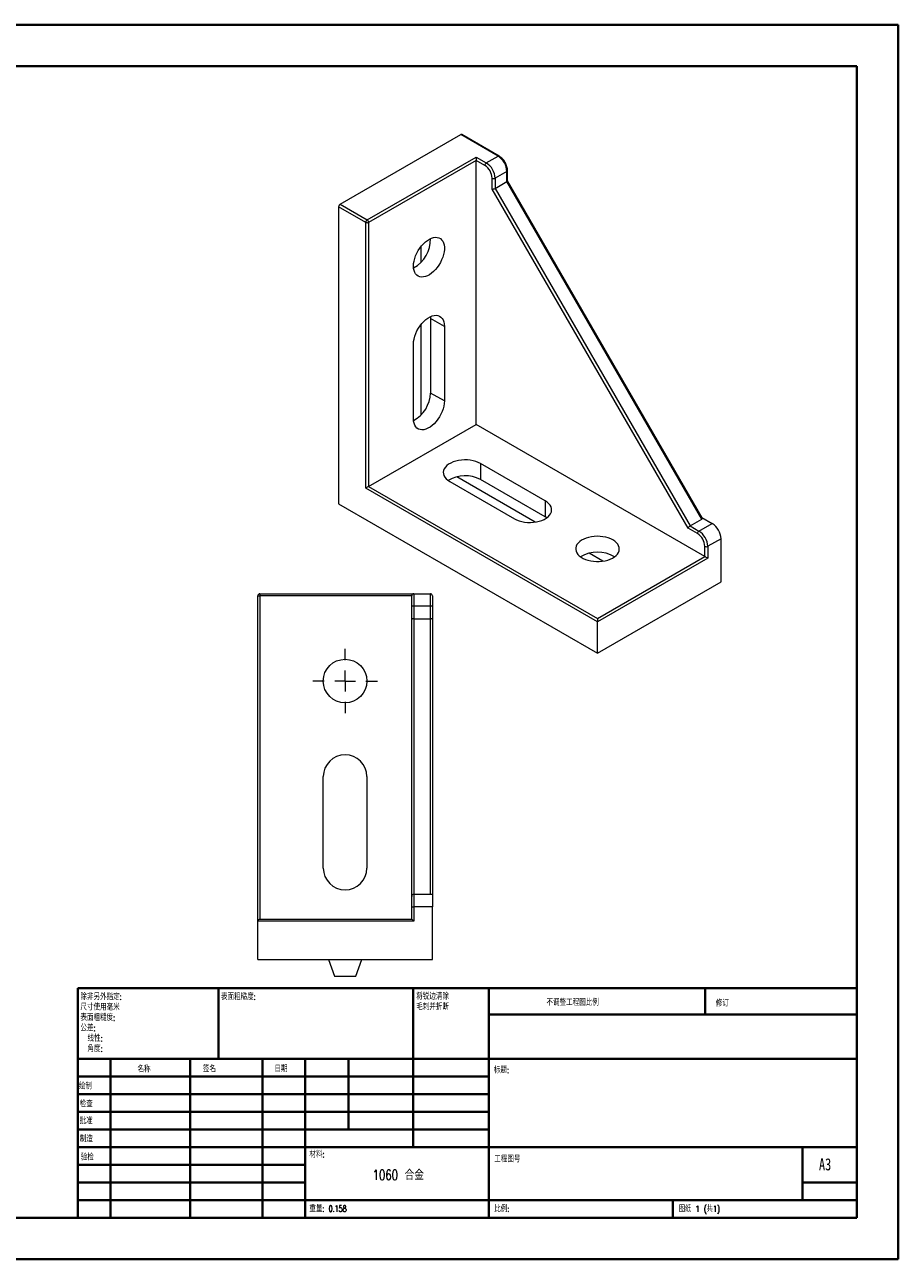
# Model space of a CAD drawing. Header units: millimetres. Extents: x 0 to 420, y 0 to 297.
# Tile 2 of 2: x 210 to 420, y 0 to 297. Entities that reach past the tile are written whole.
import ezdxf

# ---------------------------------------------------------------- set-up
doc = ezdxf.new("R2010")
doc.units = ezdxf.units.MM
doc.styles.add('SLDTEXTSTYLE0', font='TXT', dxfattribs={"width": 0.75, "bigfont": 'bigfont'})
doc.styles.add('SLDTEXTSTYLE1', font='TXT', dxfattribs={"width": 0.75})
doc.styles.add('SLDTEXTSTYLE2', font='TXT', dxfattribs={"width": 0.694444, "bigfont": 'bigfont'})

# ---------------------------------------------------------------- blocks, each defined once
blk = doc.blocks.new('SW_NOTE_0')
at = {"color": 0, "linetype": 'Continuous', "lineweight": 0, "char_height": 1.5, "attachment_point": 1, "style": 'SLDTEXTSTYLE0'}
for s, insert in [('\\M+18FAB锐边\\M+190B4\\M+18F9C', (0, 1.93)), ('\\M+196D1\\M+18E68\\M+19BF3\\M+190DC\\M+19266', (0, -0.57))]:
    blk.add_mtext(s, dxfattribs=dict(at, insert=insert))
blk = doc.blocks.new('SW_NOTE_1')
at = {"color": 0, "linetype": 'Continuous', "lineweight": 0, "char_height": 1.5, "attachment_point": 1, "style": 'SLDTEXTSTYLE0'}
for s, insert in [('\\M+18F9C\\M+194F1另\\M+18A4F\\M+18E77\\M+192E8:', (0, 1.93)), ('\\M+18EDA\\M+190A1\\M+18E67\\M+19770\\M+19F7C\\M+195C4', (0, -0.57)), ('\\M+1955C\\M+196CA\\M+19165糙\\M+19378:', (0, -3.07)), ('\\M+18CF6\\M+18DB7:', (0, -5.57)), ('线\\M+190AB:', (1.69, -8.07)), ('\\M+18A70\\M+19378:', (1.69, -10.57))]:
    blk.add_mtext(s, dxfattribs=dict(at, insert=insert))
blk = doc.blocks.new('SW_CENTERMARKSYMBOL_1')
at = {"color": 0, "linetype": 'Continuous', "lineweight": 0}
for p, q in [((0, 5), (0, 7.75)), ((-5, 0), (-7.75, 0)), ((0, 0), (-2.5, 0)), ((0, 0), (0, 2.5)), ((0, 0), (0, -2.5)), ((0, 0), (2.5, 0)), ((5, 0), (7.75, 0)), ((0, -5), (0, -7.75))]:
    blk.add_line(p, q, dxfattribs=at)

msp = doc.modelspace()

# ---------------------------------------------------------------- linework, layer by layer
at = {"color": 7, "linetype": 'Continuous', "lineweight": 40}
for p, q in [((0.08, 297.21), (420.08, 297.21)), ((420.08, 0.21), (420.08, 297.21)), ((25.08, 287.21), (410.08, 287.21)), ((410.08, 287.21), (410.08, 10.21)), ((222.88, 65.46), (410.08, 65.46)), ((222.88, 65.46), (222.88, 10.21)), ((256.68, 48.46), (256.68, 65.46)), ((303.48, 65.46), (303.48, 27.21)), ((321.68, 65.46), (321.68, 10.21)), ((373.68, 59.09), (373.68, 65.46)), ((410.08, 59.09), (321.68, 59.09)), ((410.08, 48.46), (222.88, 48.46)), ((230.68, 48.46), (230.68, 10.21)), ((249.87, 48.46), (249.87, 10.21)), ((267.28, 48.46), (267.28, 10.21)), ((277.48, 10.21), (277.48, 48.46)), ((287.88, 31.46), (287.88, 48.46)), ((321.68, 44.21), (222.88, 44.21)), ((321.68, 39.96), (222.88, 39.96)), ((321.68, 35.71), (222.88, 35.71)), ((321.68, 31.46), (222.88, 31.46)), ((277.48, 27.21), (222.88, 27.21)), ((277.48, 27.21), (410.08, 27.21)), ((397.08, 14.46), (397.08, 27.21)), ((277.48, 22.96), (222.88, 22.96)), ((277.48, 18.71), (222.88, 18.71)), ((410.08, 18.71), (397.08, 18.71)), ((222.88, 14.46), (410.08, 14.46)), ((365.88, 10.21), (365.88, 14.46)), ((25.08, 10.21), (410.08, 10.21)), ((0.08, 0.21), (420.08, 0.21))]:
    msp.add_line(p, q, dxfattribs=at)
at = {"color": 7, "linetype": 'Continuous', "lineweight": 15}
for p, q in [((285.9, 254.03), (314.89, 270.77)), ((323.87, 265.58), (314.89, 270.77)), ((324.12, 265.61), (315.14, 270.79)), ((292.4, 250.27), (318.57, 265.38)), ((318.57, 264.56), (292.76, 249.66)), ((318.57, 265.38), (321.04, 263.95)), ((318.57, 265.38), (318.57, 264.56)), ((318.57, 201.03), (318.57, 264.56)), ((320.69, 263.34), (318.57, 264.56)), ((321.04, 263.95), (323.87, 265.58)), ((325.99, 261.91), (323.16, 260.27)), ((325.99, 259.46), (325.99, 261.91)), ((326.14, 259.61), (326.14, 262.11)), ((322.46, 257.66), (322.46, 260.27)), ((323.16, 260.27), (323.16, 257.82)), ((323.16, 257.82), (325.99, 259.46)), ((372.87, 178.26), (325.99, 259.46)), ((372.95, 178.55), (326.14, 259.63)), ((369.54, 176.1), (322.46, 257.66)), ((323.16, 257.82), (370.04, 176.62)), ((285.54, 253.42), (285.54, 181.97)), ((292.05, 249.66), (285.54, 253.42)), ((285.9, 254.03), (292.4, 250.27)), ((292.05, 185.73), (292.05, 249.66)), ((292.76, 249.66), (292.76, 186.13)), ((305.34, 243.86), (305.34, 240.06)), ((307.62, 226.99), (307.64, 226.57)), ((310.97, 224.65), (307.64, 226.57)), ((307.64, 226.57), (307.64, 208.61)), ((305.34, 225.08), (305.34, 203.32)), ((310.97, 224.65), (310.97, 206.69)), ((303.54, 202.4), (303.54, 220.37)), ((310.97, 206.69), (307.64, 208.61)), ((292.76, 186.13), (318.57, 201.03)), ((373.58, 169.28), (318.57, 201.03)), ((335.22, 182.64), (319.66, 191.63)), ((319.66, 191.63), (319.66, 187.79)), ((312.24, 187.34), (327.79, 178.36)), ((332.78, 177.56), (313.93, 188.44)), ((335.22, 178.81), (319.66, 187.79)), ((347.77, 153.56), (292.05, 185.73)), ((292.76, 186.13), (347.77, 154.38)), ((285.54, 181.97), (347.77, 146.05)), ((335.22, 182.64), (335.22, 178.81)), ((335.57, 178.58), (335.22, 178.81)), ((370.04, 176.62), (372.87, 178.26)), ((372.89, 178.66), (375.35, 177.24)), ((371.81, 174.79), (369.54, 176.1)), ((370.04, 176.62), (372.17, 175.4)), ((372.17, 175.4), (375.35, 177.24)), ((377.47, 173.56), (374.29, 171.73)), ((377.47, 163.19), (377.47, 173.56)), ((349.04, 168.17), (345.75, 170.07)), ((373.58, 169.28), (373.58, 171.73)), ((374.29, 171.73), (374.29, 168.87)), ((347.77, 154.38), (373.58, 169.28)), ((374.29, 168.87), (347.77, 153.56)), ((347.77, 146.05), (377.47, 163.19)), ((266.1, 159.82), (266.6, 159.82)), ((266.1, 81.52), (266.1, 159.82)), ((266.6, 160.32), (266.6, 159.82)), ((266.6, 160.32), (303.6, 160.32)), ((303.1, 159.82), (266.6, 159.82)), ((266.6, 159.82), (266.6, 82.02)), ((303.1, 157.32), (303.1, 159.82)), ((303.6, 160.32), (303.6, 157.32)), ((303.6, 160.32), (307.6, 160.32)), ((307.6, 157.32), (307.6, 160.32)), ((308.1, 159.82), (308.1, 157.32)), ((303.6, 157.32), (303.1, 157.32)), ((303.1, 154.11), (303.1, 157.32)), ((307.6, 157.32), (303.6, 157.32)), ((303.6, 157.32), (303.6, 154.32)), ((308.1, 157.32), (307.6, 157.32)), ((307.6, 154.32), (307.6, 157.32)), ((308.1, 157.32), (308.1, 154.11)), ((303.1, 87.52), (303.1, 154.11)), ((303.6, 154.32), (303.6, 88.02)), ((303.6, 154.32), (307.6, 154.32)), ((307.6, 88.02), (307.6, 154.32)), ((308.1, 154.11), (308.1, 88.02)), ((347.77, 154.38), (347.77, 153.56)), ((347.77, 146.05), (347.77, 153.56)), ((281.85, 94.32), (281.85, 116.32)), ((292.35, 116.32), (292.35, 94.32)), ((303.1, 85.02), (303.1, 87.52)), ((303.6, 88.02), (303.6, 85.02)), ((303.6, 88.02), (308.1, 88.02)), ((308.1, 88.02), (308.1, 85.02)), ((303.1, 82.02), (303.1, 85.02)), ((303.1, 85.02), (303.6, 85.02)), ((303.6, 85.02), (303.6, 81.52)), ((308.1, 85.02), (303.6, 85.02)), ((308.1, 72.32), (308.1, 85.02)), ((266.1, 72.32), (266.1, 81.52)), ((303.6, 81.52), (266.1, 81.52)), ((266.6, 82.02), (303.1, 82.02)), ((303.1, 82.02), (303.6, 81.52)), ((266.1, 72.32), (308.1, 72.32)), ((283.1, 72.32), (284.55, 68.32)), ((289.64, 68.32), (291.1, 72.32)), ((284.55, 68.32), (289.64, 68.32))]:
    msp.add_line(p, q, dxfattribs=at)
at = {"color": 7, "linetype": 'Continuous', "lineweight": 15, "flags": 128}
for points in [[(303.54, 239.15), (303.57, 239.74), (303.67, 240.36), (303.84, 240.99), (304.06, 241.63), (304.34, 242.27), (304.67, 242.88), (305.05, 243.47), (305.47, 244.02), (305.92, 244.52), (306.39, 244.96), (306.88, 245.34), (307.38, 245.65), (307.87, 245.87), (308.35, 246.02), (308.82, 246.08), (309.25, 246.06), (309.65, 245.95), (310.01, 245.76), (310.31, 245.48), (310.57, 245.14), (310.76, 244.72), (310.89, 244.24), (310.96, 243.72), (310.96, 243.14), (310.89, 242.54), (310.76, 241.91), (310.57, 241.27), (310.31, 240.63), (310.01, 240), (309.65, 239.4), (309.25, 238.83), (308.82, 238.3), (308.35, 237.83), (307.87, 237.42), (307.38, 237.08), (306.88, 236.81), (306.39, 236.62), (305.92, 236.52), (305.47, 236.5), (305.05, 236.57), (304.67, 236.72), (304.34, 236.95), (304.06, 237.26), (303.84, 237.64), (303.67, 238.09), (303.57, 238.6), (303.54, 239.15)], [(303.54, 220.37), (303.58, 220.97), (303.68, 221.6), (303.85, 222.25), (304.08, 222.91), (304.37, 223.55), (304.72, 224.18), (305.11, 224.78), (305.55, 225.33), (306.01, 225.83), (306.5, 226.27), (307, 226.64), (307.51, 226.93), (308.01, 227.14), (308.5, 227.27), (308.96, 227.3), (309.39, 227.25), (309.79, 227.11), (310.13, 226.88), (310.42, 226.57), (310.66, 226.18), (310.83, 225.73), (310.93, 225.22), (310.97, 224.65)], [(310.97, 206.69), (310.93, 206.09), (310.83, 205.45), (310.66, 204.8), (310.42, 204.15), (310.13, 203.5), (309.79, 202.88), (309.39, 202.28), (308.96, 201.73), (308.5, 201.22), (308.01, 200.79), (307.51, 200.42), (307, 200.12), (306.5, 199.91), (306.01, 199.79), (305.55, 199.75), (305.11, 199.81), (304.72, 199.95), (304.37, 200.18), (304.08, 200.49), (303.85, 200.87), (303.68, 201.33), (303.58, 201.84), (303.54, 202.4)], [(319.66, 191.63), (319.12, 191.9), (318.52, 192.12), (317.88, 192.3), (317.19, 192.43), (316.49, 192.5), (315.77, 192.51), (315.06, 192.47), (314.36, 192.37), (313.7, 192.22), (313.07, 192.02), (312.5, 191.77), (311.99, 191.47), (311.56, 191.14), (311.21, 190.78), (310.95, 190.4), (310.78, 190), (310.7, 189.59), (310.73, 189.17), (310.85, 188.76), (311.07, 188.37), (311.37, 188), (311.77, 187.65), (312.24, 187.34)], [(327.79, 178.36), (328.33, 178.09), (328.93, 177.86), (329.58, 177.68), (330.26, 177.56), (330.97, 177.49), (331.69, 177.47), (332.4, 177.51), (333.09, 177.61), (333.76, 177.76), (334.39, 177.97), (334.96, 178.22), (335.46, 178.51), (335.9, 178.84), (336.25, 179.2), (336.51, 179.58), (336.68, 179.99), (336.75, 180.4), (336.73, 180.81), (336.61, 181.22), (336.39, 181.61), (336.08, 181.99), (335.69, 182.33), (335.22, 182.64)], [(351.48, 173.26), (350.95, 173.52), (350.37, 173.75), (349.74, 173.92), (349.07, 174.05), (348.38, 174.12), (347.68, 174.14), (346.98, 174.11), (346.3, 174.02), (345.64, 173.88), (345.02, 173.69), (344.45, 173.46), (343.94, 173.18), (343.49, 172.87), (343.12, 172.52), (342.84, 172.15), (342.64, 171.77), (342.54, 171.37), (342.53, 170.96), (342.61, 170.56), (342.78, 170.17), (343.05, 169.79), (343.39, 169.44), (343.82, 169.12), (344.31, 168.83), (344.87, 168.59), (345.48, 168.39), (346.13, 168.23), (346.81, 168.13), (347.51, 168.09), (348.21, 168.09), (348.9, 168.15), (349.58, 168.27), (350.22, 168.43), (350.81, 168.64), (351.36, 168.9), (351.84, 169.19), (352.24, 169.52), (352.57, 169.88), (352.81, 170.26), (352.96, 170.66), (353.02, 171.06), (352.98, 171.47), (352.86, 171.86), (352.64, 172.25), (352.33, 172.61), (351.94, 172.95), (351.48, 173.26)]]:
    msp.add_lwpolyline(points, dxfattribs=at)
at = {"color": 7, "linetype": 'Continuous', "lineweight": 15}
msp.add_circle((287.1, 139.32), 5.25, dxfattribs=at)
for centre, radius, start, end in [((315.04, 270.56), 0.251, 65.6929, 125.6176), ((321.39, 261.7), 4.61, 2.6055, 57.3945), ((321.46, 263.3), 0.768, 122.6055, 177.3945), ((318.62, 260.1), 3.84, 2.6055, 57.3945), ((318.56, 260.06), 4.61, 2.6055, 57.3945), ((322.81, 260.96), 0.769, 242.6097, 297.3903), ((286.31, 253.38), 0.768, 122.6055, 177.3945), ((292.82, 249.63), 0.768, 122.6055, 177.3945), ((292.4, 250.34), 0.769, 242.6097, 297.3903), ((291.99, 249.63), 0.768, 2.6055, 57.3945), ((299.89, 245.54), 7.74, 298.3088, 1.6966), ((299.79, 208.88), 7.85, 298.6486, 358.044), ((315.97, 180.86), 7.85, 61.9609, 121.3421), ((372.58, 174.75), 0.768, 122.6055, 177.3945), ((369.68, 171.52), 4.61, 2.6055, 57.3945), ((372.86, 173.35), 4.61, 2.6055, 57.3945), ((369.74, 171.55), 3.84, 2.6055, 57.3945), ((347.77, 162.61), 7.74, 58.3185, 121.6815), ((373.93, 172.41), 0.769, 242.6097, 297.3903), ((266.6, 159.82), 0.5, 90, 180), ((303.6, 159.82), 0.5, 90, 180), ((307.6, 159.82), 0.5, 0, 90), ((287.1, 116.32), 5.25, 0, 180), ((287.1, 94.32), 5.25, 180, 0), ((303.6, 87.52), 0.5, 90, 180), ((266.6, 81.52), 0.5, 90, 180)]:
    msp.add_arc(centre, radius, start, end, dxfattribs=at)
at = {"color": 8, "linetype": 'Continuous', "lineweight": 15}
for centre, radius, start, end in [((324.02, 265.38), 0.252, 65.8829, 125.601), ((325.89, 262.14), 0.251, 294.376, 354.2897)]:
    msp.add_arc(centre, radius, start, end, dxfattribs=at)
at = {"color": 7, "linetype": 'Continuous', "lineweight": 15}
for centre, major_axis, ratio, start_param, end_param in [((325.64, 259.49), (0.498, 0.133), 0.317765, 5.412847, 6.198245), ((322.81, 257.86), (0.498, 0.133), 0.317765, 3.842051, 5.412847), ((292.4, 185.93), (0.5, 0.289), 0.00007, 0.785358, 2.356154), ((372.37, 178.55), (0.607, -0.162), 0.51759, 5.805489, 6.760767), ((369.9, 176.3), (0.365, 0.365), 0.317888, 0.870298, 2.441094), ((373.93, 169.07), (0.5, -0.289), 0.00007, 0.785439, 2.356235), ((303.6, 154.11), (0.5, 0), 0.414214, 1.570796, 3.141593), ((307.6, 154.11), (0.5, 0), 0.414214, 0, 1.570796)]:
    msp.add_ellipse(centre, major_axis=major_axis, ratio=ratio, start_param=start_param, end_param=end_param, dxfattribs=at)
msp.add_open_spline([(326.14, 262.11), (326.14, 262.19), (326.13, 262.42), (326.07, 262.81), (325.94, 263.27), (325.75, 263.74), (325.52, 264.18), (325.24, 264.6), (324.92, 264.98), (324.57, 265.3), (324.3, 265.5), (324.15, 265.59), (324.12, 265.61)], degree=3, knots=[0, 0, 0, 0, 0.062167, 0.176962, 0.291383, 0.405387, 0.519128, 0.632916, 0.747037, 0.861839, 0.971273, 1, 1, 1, 1], dxfattribs=at)

# ---------------------------------------------------------------- block references
at = {"color": 7, "linetype": 'Continuous', "lineweight": 0}
for name, p in [('SW_CENTERMARKSYMBOL_1', (287.1, 139.32)), ('SW_NOTE_1', (223.47, 62.2)), ('SW_NOTE_0', (304.19, 62.28))]:
    msp.add_blockref(name, p, dxfattribs=at)

# ---------------------------------------------------------------- texts
for s, insert, char_height, attachment_point, style in [('\\M+1955C\\M+196CA\\M+19165糙\\M+19378:', (257.25, 64.13), 1.5, 1, 'SLDTEXTSTYLE0'), ('\\M+19573调\\M+190AE\\M+18D48\\M+192F6图\\M+194E4\\M+197E1', (335.49, 62.75), 1.5, 1, 'SLDTEXTSTYLE0'), ('\\M+18F43订', (376.21, 62.55), 1.5, 1, 'SLDTEXTSTYLE0'), ('\\M+196BC\\M+18FCC', (237.2, 46.72), 1.5, 1, 'SLDTEXTSTYLE0'), ('签\\M+196BC', (252.91, 46.78), 1.5, 1, 'SLDTEXTSTYLE0'), ('\\M+193FA\\M+18AFA', (270.09, 46.79), 1.5, 1, 'SLDTEXTSTYLE0'), ('标题:', (322.84, 46.49), 1.5, 1, 'SLDTEXTSTYLE0'), ('绘\\M+190A7', (223.09, 42.64), 1.5, 1, 'SLDTEXTSTYLE0'), ('检查', (223.29, 38.37), 1.5, 1, 'SLDTEXTSTYLE0'), ('\\M+194E1\\M+18F79', (223.28, 34.28), 1.5, 1, 'SLDTEXTSTYLE0'), ('\\M+190A7\\M+191A2', (223.33, 29.95), 1.5, 1, 'SLDTEXTSTYLE0'), ('验检', (223.55, 25.56), 1.5, 1, 'SLDTEXTSTYLE0'), ('\\M+18DDE\\M+197BF:', (278.52, 26.2), 1.5, 1, 'SLDTEXTSTYLE0'), ('\\M+18D48\\M+192F6图\\M+18D86', (322.95, 25.08), 1.5, 1, 'SLDTEXTSTYLE0'), ('A3', (401, 24.52), 2.91, 1, 'SLDTEXTSTYLE1'), ('1060 \\M+18D87\\M+18BE0', (299.88, 21.7), 2.3813, 2, 'SLDTEXTSTYLE0'), ('\\M+18F64\\M+197CA: 0.158', (278.5, 13.16), 1.4986, 1, 'SLDTEXTSTYLE0'), ('\\M+194E4\\M+197E1:', (322.95, 13.11), 1.5, 1, 'SLDTEXTSTYLE0'), ('图纸 1 (\\M+18BA41)', (367.36, 13.11), 1.5, 1, 'SLDTEXTSTYLE2')]:
    msp.add_mtext(s, dxfattribs=dict(at, insert=insert, char_height=char_height, attachment_point=attachment_point, style=style))

doc.saveas('drawing.dxf')
